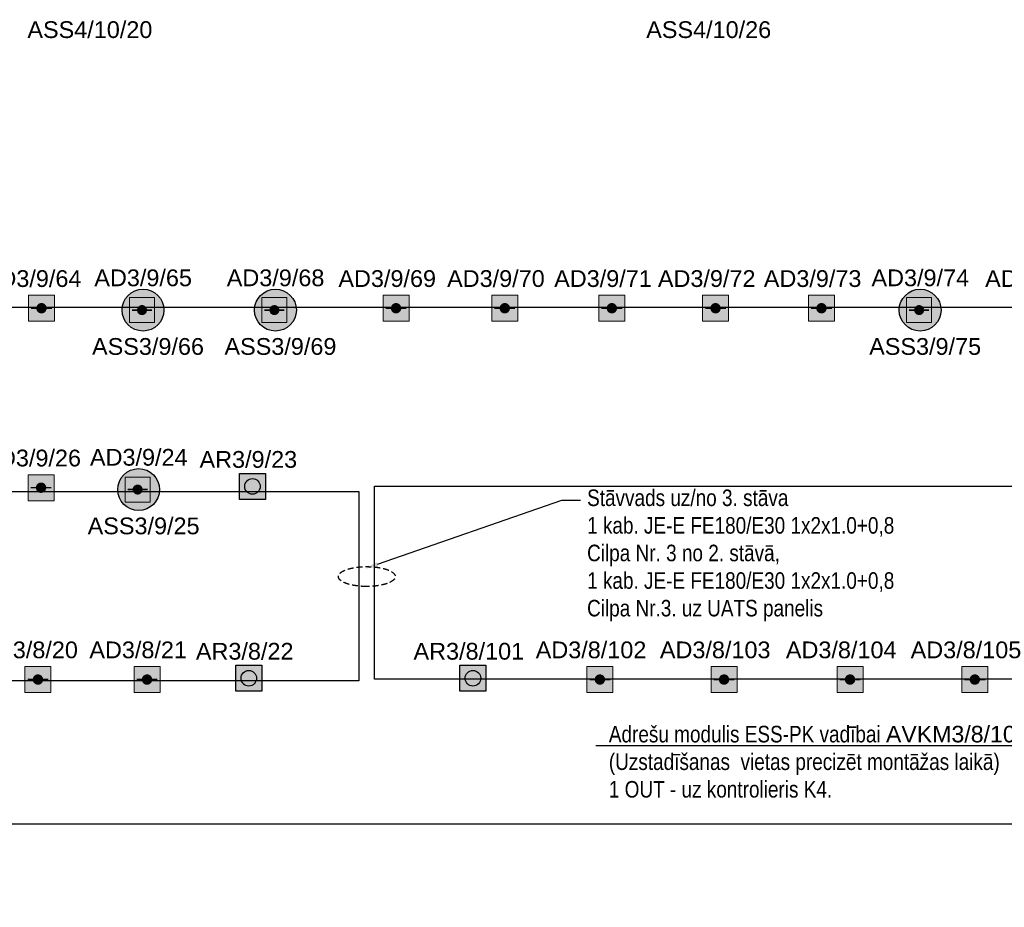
# Model space of a CAD drawing. Header units: millimetres. Extents: x -197461 to 862495, y -970068 to 63888.
# Tile 16 of 205: x -109893 to -97473, y -688434 to -677240. Entities that reach past the tile are written whole.
import ezdxf
from ezdxf import colors
from ezdxf.entities.mleader import LeaderData, LeaderLine
from ezdxf.math import Vec2, Vec3

# ---------------------------------------------------------------- set-up
doc = ezdxf.new("R2010")
doc.units = ezdxf.units.MM
doc.linetypes.add('Dashed', pattern=[112.5, 75, -37.5])
doc.layers.get('0').update_dxf_attribs({"linetype": 'CONTINUOUS'})
doc.layers.add('UAS', color=240, linetype='CONTINUOUS')
doc.styles.add('ARIAL', font='arialbd.ttf')

# ---------------------------------------------------------------- blocks, each defined once
blk = doc.blocks.new('AD-proj')
at = {"lineweight": 5}
blk.add_lwpolyline([(-250, -250), (250, -250), (250, 250), (-250, 250)], close=True, dxfattribs=at)
at = {"const_width": 30}
blk.add_lwpolyline([(-200, 0), (200, 0)], dxfattribs=at)
at = {"const_width": 100}
blk.add_lwpolyline([(-50, 0, 1), (50, 0, 1)], format="xyb", close=True, dxfattribs=at)
blk = doc.blocks.new('AP')
blk.add_hatch(color=256).paths.add_polyline_path([(150, 0, 1), (-150, 0, 1)])
for p, q in [((-250, 250), (250, 250)), ((-250, -250), (-250, 250)), ((250, 250), (250, -250)), ((250, -250), (-250, -250))]:
    blk.add_line(p, q)
blk.add_circle((0, 0), 150)

msp = doc.modelspace()

# ---------------------------------------------------------------- hatches: boundary and pattern name
at = {"layer": 'UAS', "lineweight": 50, "true_color": 0xffffff}
h = msp.add_hatch(color=7, dxfattribs=at)
h.dxf.hatch_style = 1
h.paths.add_polyline_path([(-109651.02229, -680879.06878), (-109585.55135, -680879.06878, 1)], flags=16)
h.paths.add_polyline_path([(-109454.60947, -681042.74613), (-109454.60947, -680715.39143), (-109781.96417, -680715.39143), (-109781.96417, -681042.74613)])
at = {"layer": 'UAS', "lineweight": 50, "true_color": 0xc7c8ca}
h = msp.add_hatch(color=9, dxfattribs=at)
h.dxf.hatch_style = 1
h.paths.add_polyline_path([(-108318.93404, -680902.32092, -1), (-108382.02098, -680902.32092, -1)], flags=0)
h.paths.add_polyline_path([(-108508.19484, -680744.60358), (-108508.19484, -681060.03825), (-108192.76018, -681060.03825), (-108192.76018, -680744.60358)], flags=16)
h.paths.add_polyline_path([(-108073.89634, -680903.03809, 1), (-108601.94364, -680903.03809, 1)])
h.paths.add_polyline_path([(-108192.76018, -681060.03825), (-108508.19484, -681060.03825), (-108508.19484, -680744.60358), (-108192.76018, -680744.60358)], flags=16)
at = {"layer": 'UAS', "lineweight": 50, "true_color": 0xffffff}
h = msp.add_hatch(color=7, dxfattribs=at)
h.dxf.hatch_style = 1
h.paths.add_polyline_path([(-106648.52511, -680902.32092, -1), (-106711.61204, -680902.32092, -1)], flags=0)
h.paths.add_polyline_path([(-106837.78591, -680744.60358), (-106837.78591, -681060.03825), (-106522.35124, -681060.03825), (-106522.35124, -680744.60358)], flags=16)
h.paths.add_polyline_path([(-106403.4874, -680903.03809, 1), (-106931.53471, -680903.03809, 1)])
h.paths.add_polyline_path([(-106522.35124, -681060.03825), (-106837.78591, -681060.03825), (-106837.78591, -680744.60358), (-106522.35124, -680744.60358)], flags=16)
h = msp.add_hatch(color=7, dxfattribs=at)
h.dxf.hatch_style = 1
h.paths.add_polyline_path([(-105178.42917, -680879.06878), (-105112.95823, -680879.06878, 1)], flags=16)
h.paths.add_polyline_path([(-104982.01635, -681042.74613), (-104982.01635, -680715.39143), (-105309.37105, -680715.39143), (-105309.37105, -681042.74613)])
h = msp.add_hatch(color=7, dxfattribs=at)
h.dxf.hatch_style = 1
h.paths.add_polyline_path([(-103807.01564, -680879.06878), (-103741.5447, -680879.06878, 1)], flags=16)
h.paths.add_polyline_path([(-103610.60282, -681042.74613), (-103610.60282, -680715.39143), (-103937.95751, -680715.39143), (-103937.95751, -681042.74613)])
h = msp.add_hatch(color=7, dxfattribs=at)
h.dxf.hatch_style = 1
h.paths.add_polyline_path([(-102456.28809, -680879.06878), (-102390.81715, -680879.06878, 1)], flags=16)
h.paths.add_polyline_path([(-102259.87527, -681042.74613), (-102259.87527, -680715.39143), (-102587.22997, -680715.39143), (-102587.22997, -681042.74613)])
h = msp.add_hatch(color=7, dxfattribs=at)
h.dxf.hatch_style = 1
h.paths.add_polyline_path([(-101148.40571, -680879.06878), (-101082.93477, -680879.06878, 1)], flags=16)
h.paths.add_polyline_path([(-100951.99289, -681042.74613), (-100951.99289, -680715.39143), (-101279.34759, -680715.39143), (-101279.34759, -681042.74613)])
h = msp.add_hatch(color=7, dxfattribs=at)
h.dxf.hatch_style = 1
h.paths.add_polyline_path([(-99811.91897, -680879.06878), (-99746.44803, -680879.06878, 1)], flags=16)
h.paths.add_polyline_path([(-99615.50615, -681042.74613), (-99615.50615, -680715.39143), (-99942.86085, -680715.39143), (-99942.86085, -681042.74613)])
at = {"layer": 'UAS', "lineweight": 50, "true_color": 0xc7c8ca}
h = msp.add_hatch(color=9, dxfattribs=at)
h.dxf.hatch_style = 1
h.paths.add_polyline_path([(-98515.8624, -680902.32092, -1), (-98578.94933, -680902.32092, -1)], flags=0)
h.paths.add_polyline_path([(-98705.1232, -680744.60358), (-98705.1232, -681060.03825), (-98389.68853, -681060.03825), (-98389.68853, -680744.60358)], flags=16)
h.paths.add_polyline_path([(-98270.82469, -680903.03809, 1), (-98798.872, -680903.03809, 1)])
h.paths.add_polyline_path([(-98389.68853, -681060.03825), (-98705.1232, -681060.03825), (-98705.1232, -680744.60358), (-98389.68853, -680744.60358)], flags=16)
at = {"layer": 'UAS', "lineweight": 50, "true_color": 0xffffff}
h = msp.add_hatch(color=7, dxfattribs=at)
h.dxf.hatch_style = 1
h.paths.add_polyline_path([(-109656.54674, -683142.2806), (-109591.0758, -683142.2806, 1)], flags=16)
h.paths.add_polyline_path([(-109460.13392, -683305.95795), (-109460.13392, -682978.60325), (-109787.48862, -682978.60325), (-109787.48862, -683305.95795)])
h = msp.add_hatch(color=7, dxfattribs=at)
h.dxf.hatch_style = 1
h.paths.add_polyline_path([(-108374.11714, -683165.53274, -1), (-108437.20407, -683165.53274, -1)], flags=0)
h.paths.add_polyline_path([(-108563.37794, -683007.81541), (-108563.37794, -683323.25007), (-108247.94327, -683323.25007), (-108247.94327, -683007.81541)], flags=16)
h.paths.add_polyline_path([(-108129.07943, -683166.24992, 1), (-108657.12674, -683166.24992, 1)])
h.paths.add_polyline_path([(-108247.94327, -683323.25007), (-108563.37794, -683323.25007), (-108563.37794, -683007.81541), (-108247.94327, -683007.81541)], flags=16)
h = msp.add_hatch(color=7, dxfattribs=at)
h.dxf.hatch_style = 1
h.paths.add_polyline_path([(-106793.41969, -683289.25822), (-106793.41969, -682961.90352), (-107120.77439, -682961.90352), (-107120.77439, -683289.25822)])
h.paths.add_polyline_path([(-107055.30345, -683125.58087, -1), (-106858.89063, -683125.58087, -1)], flags=16)
h = msp.add_hatch(color=7, dxfattribs=at)
h.dxf.hatch_style = 1
h.paths.add_polyline_path([(-109695.52479, -685561.79374), (-109630.05385, -685561.79374, 1)], flags=16)
h.paths.add_polyline_path([(-109499.11197, -685725.47109), (-109499.11197, -685398.11639), (-109826.46667, -685398.11639), (-109826.46667, -685725.47109)])
h = msp.add_hatch(color=7, dxfattribs=at)
h.dxf.hatch_style = 1
h.paths.add_polyline_path([(-108319.81446, -685561.79374), (-108254.34353, -685561.79374, 1)], flags=16)
h.paths.add_polyline_path([(-108123.40165, -685725.47109), (-108123.40165, -685398.11639), (-108450.75634, -685398.11639), (-108450.75634, -685725.47109)])
h = msp.add_hatch(color=7, dxfattribs=at)
h.dxf.hatch_style = 1
h.paths.add_polyline_path([(-106839.64091, -685708.77136), (-106839.64091, -685381.41666), (-107166.9956, -685381.41666), (-107166.9956, -685708.77136)])
h.paths.add_polyline_path([(-107101.52467, -685545.09401, -1), (-106905.11185, -685545.09401, -1)], flags=16)
h = msp.add_hatch(color=7, dxfattribs=at)
h.dxf.hatch_style = 1
h.paths.add_polyline_path([(-104012.10564, -685708.77136), (-104012.10564, -685381.41666), (-104339.46034, -685381.41666), (-104339.46034, -685708.77136)])
h.paths.add_polyline_path([(-104273.9894, -685545.09401, -1), (-104077.57658, -685545.09401, -1)], flags=16)
h = msp.add_hatch(color=7, dxfattribs=at)
h.dxf.hatch_style = 1
h.paths.add_polyline_path([(-102607.22829, -685561.79374), (-102541.75735, -685561.79374, 1)], flags=16)
h.paths.add_polyline_path([(-102410.81547, -685725.47109), (-102410.81547, -685398.11639), (-102738.17017, -685398.11639), (-102738.17017, -685725.47109)])
h = msp.add_hatch(color=7, dxfattribs=at)
h.dxf.hatch_style = 1
h.paths.add_polyline_path([(-101040.98589, -685561.79374), (-100975.51495, -685561.79374, 1)], flags=16)
h.paths.add_polyline_path([(-100844.57307, -685725.47109), (-100844.57307, -685398.11639), (-101171.92777, -685398.11639), (-101171.92777, -685725.47109)])
h = msp.add_hatch(color=7, dxfattribs=at)
h.dxf.hatch_style = 1
h.paths.add_polyline_path([(-99451.66357, -685561.79374), (-99386.19264, -685561.79374, 1)], flags=16)
h.paths.add_polyline_path([(-99255.25076, -685725.47109), (-99255.25076, -685398.11639), (-99582.60545, -685398.11639), (-99582.60545, -685725.47109)])
h = msp.add_hatch(color=7, dxfattribs=at)
h.dxf.hatch_style = 1
h.paths.add_polyline_path([(-97877.68695, -685561.79374), (-97812.21601, -685561.79374, 1)], flags=16)
h.paths.add_polyline_path([(-97681.27413, -685725.47109), (-97681.27413, -685398.11639), (-98008.62883, -685398.11639), (-98008.62883, -685725.47109)])

# ---------------------------------------------------------------- linework, layer by layer
at = {"layer": 'UAS', "color": 1}
msp.add_lwpolyline([(-132751.52693, -700833.8171), (-130933.00141, -700833.8171), (-130933.00141, -687382.16858), (-60974.58347, -687382.16858), (-60974.58347, -685557.34591), (-105416.74223, -685557.34591), (-105416.74223, -683122.64493), (-61063.77261, -683122.64493), (-61063.77261, -680867.69462), (-130762.66426, -680867.69462), (-130762.66426, -683188.34767), (-105616.17481, -683188.34767), (-105616.17481, -685576.06646), (-131263.54755, -685576.06646), (-131263.54755, -700601.07585), (-132767.3023, -700601.07585)], dxfattribs=at)
at = {"layer": 'UAS', "color": 1, "lineweight": 30}
for centre in [(-108337.91999, -680903.03809), (-106667.51105, -680903.03809), (-98534.84834, -680903.03809), (-108393.10309, -683166.24992)]:
    msp.add_circle(centre, 264.02365, dxfattribs=at)
at = {"layer": 'UAS', "color": 7, "linetype": 'Dashed'}
msp.add_ellipse((-105514.89326, -684263.04087), major_axis=(358.83376, 0), ratio=0.3488372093, start_param=-1.5707963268, end_param=4.7123889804, dxfattribs=at)

# ---------------------------------------------------------------- block references
at = {"layer": 'UAS'}
for p, xscale, yscale, zscale in [((-109618.28682, -680879.06878), 0.6547093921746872, 0.6547093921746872, 0.6547093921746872), ((-108350.47751, -680902.32092), 0.6308693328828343, 0.6308693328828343, 0.6308693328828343), ((-106680.06857, -680902.32092), 0.6308693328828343, 0.6308693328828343, 0.6308693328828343), ((-105145.6937, -680879.06878), 0.6547093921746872, 0.6547093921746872, 0.6547093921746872), ((-103774.28017, -680879.06878), 0.6547093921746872, 0.6547093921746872, 0.6547093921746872), ((-102423.55262, -680879.06878), 0.6547093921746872, 0.6547093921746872, 0.6547093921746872), ((-101115.67024, -680879.06878), 0.6547093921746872, 0.6547093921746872, 0.6547093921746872), ((-99779.1835, -680879.06878), 0.6547093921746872, 0.6547093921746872, 0.6547093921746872), ((-98547.40586, -680902.32092), 0.6308693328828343, 0.6308693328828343, 0.6308693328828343), ((-109623.81127, -683142.2806), 0.6547093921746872, 0.6547093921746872, 0.6547093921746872), ((-108405.66061, -683165.53274), 0.6308693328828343, 0.6308693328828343, 0.6308693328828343), ((-109662.78932, -685561.79374), 0.6547093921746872, 0.6547093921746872, 0.6547093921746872), ((-108287.07899, -685561.79374), 0.6547093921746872, 0.6547093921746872, 0.6547093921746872), ((-102574.49282, -685561.79374), 0.6547093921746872, 0.6547093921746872, 0.6547093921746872), ((-101008.25042, -685561.79374), 0.6547093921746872, 0.6547093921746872, 0.6547093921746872), ((-99418.9281, -685561.79374), 0.6547093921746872, 0.6547093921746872, 0.6547093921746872), ((-97844.95148, -685561.79374), 0.6547093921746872, 0.6547093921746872, 0.6547093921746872)]:
    msp.add_blockref('AD-proj', p, dxfattribs=dict(at, xscale=xscale, yscale=yscale, zscale=zscale))
at = {"layer": 'UAS', "color": 97, "xscale": 0.6547093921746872, "yscale": 0.6547093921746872, "zscale": 0.6547093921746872}
for p in [(-106957.09704, -683125.58087), (-107003.31826, -685545.09401), (-104175.78299, -685545.09401)]:
    msp.add_blockref('AP', p, dxfattribs=at)

# ---------------------------------------------------------------- texts
at = {"layer": 'UAS', "color": 251, "linetype": 'Continuous', "lineweight": 20, "true_color": 0x636466, "char_height": 211.43847656, "attachment_point": 5, "style": 'ARIAL', "bg_fill": 3, "box_fill_scale": 1.1, "bg_fill_color": 256, "bg_fill_transparency": 0}
for s, insert, width in [('\\A1;{\\fArial|b0|i0|c186|p34;\\C1;ASS\\fArial|b0|i0|c0|p34;4\\fArial|b0|i0|c186|p34;/\\fArial|b0|i0|c0|p34;10\\fArial|b0|i0|c186|p34;/\\fArial|b0|i0|c0|p34;20}', (-109007.93233, -677366.92548), 1193.7764465), ('\\A1;{\\fArial|b0|i0|c186|p34;\\C1;ASS\\fArial|b0|i0|c0|p34;4\\fArial|b0|i0|c186|p34;/\\fArial|b0|i0|c0|p34;10\\fArial|b0|i0|c186|p34;/\\fArial|b0|i0|c0|p34;26}', (-101201.94865, -677366.92548), 1193.7764465), ('\\A1;{\\fArial|b0|i0|c186|p34;\\C1;AD\\fArial|b0|i0|c0|p34;3\\fArial|b0|i0|c186|p34;/\\fArial|b0|i0|c0|p34;9\\fArial|b0|i0|c186|p34;/\\fArial|b0|i0|c0|p34;76}', (-97099.24146, -680506.41123), 1215.9875825)]:
    msp.add_mtext(s, dxfattribs=dict(at, insert=insert, width=width))

# ---------------------------------------------------------------- leaders
at = {"layer": 'UAS', "color": 18, "true_color": 0x000000}
ml = msp.add_multileader_mtext('Standard', dxfattribs=at)
ml.set_content('\\A1;{\\fArial Narrow|b0|i0|c0|p34;\\C256;\\c0;Adre\\fArial Narrow|b0|i0|c186|p34;šu modulis ESS-PK vadībai \\fArial|b0|i0|c186|p34;\\C1;AV\\fArial|b0|i0|c0|p34;K\\fArial|b0|i0|c186|p34;M\\fArial|b0|i0|c0|p34;3\\fArial|b0|i0|c186|p34;/\\fArial|b0|i0|c0|p34;8\\fArial|b0|i0|c186|p34;/1\\fArial|b0|i0|c0|p34;07\\fArial|b0|i0|c186|p34;,  \\C256;\\c0;2. OUT/2 IN \\fArial Narrow|b0|i0|c186|p34;(Uzstadīšanas  vietas precizēt montāžas laikā)\\fArial|b0|i0|c186|p34;\\C1;\\P\\pxql;\\fArial Narrow|b0|i0|c186|p34;\\C256;\\c0;1 OUT - uz kontrolieris \\C5;K\\fArial Narrow|b0|i0|c0|p34;4\\fArial Narrow|b0|i0|c186|p34;.}', color=(41, 19, 236))
ml.set_leader_properties()
ml.build(insert=Vec2(0, 0))
ml.multileader.update_dxf_attribs({"text_right_attachment_type": 6, "dogleg_length": 0.36, "arrow_head_size": 166.99834})
ctx = ml.context
ctx.base_point, ctx.char_height, ctx.arrow_head_size, ctx.landing_gap_size, ctx.plane_origin = Vec3(-102545.16386, -686251.7368), 208.74792195, 166.99834, 83.49917, Vec3(-96258.7961, -699052.38562)
ctx.right_attachment = 6
notes = []
notes.append((ctx, [(1, (1, 1, 0), (-95072.10055, -686396.08044), (-1, 0), 235.97506, [(0, [(-94780.38974, -685646.95036)], 0, [])])]))
ctx.mtext.insert, ctx.mtext.width, ctx.mtext.defined_height, ctx.mtext.flow_direction = Vec3(-102461.66469, -686145.58293), 7162.6712707, 1369.64031, 5
for ctx, leaders in notes:
    for number, flags, end, landing, length, lines in leaders:
        leader = LeaderData()
        leader.index, (leader.has_last_leader_line, leader.has_dogleg_vector, leader.attachment_direction) = number, flags
        leader.last_leader_point, leader.dogleg_vector, leader.dogleg_length = Vec3(end), Vec3(landing), length
        for number, points, colour, breaks in lines:
            line = LeaderLine()
            line.index, line.vertices, line.color, line.breaks = number, Vec3.list(points), colors.encode_raw_color(colour), breaks
            leader.lines.append(line)
        ctx.leaders.append(leader)

# ---------------------------------------------------------------- next in the draw order: texts
at = {"layer": 'UAS', "color": 251, "linetype": 'Continuous', "lineweight": 20, "true_color": 0x636466, "char_height": 211.43847656, "attachment_point": 5, "style": 'ARIAL', "bg_fill": 3, "box_fill_scale": 1.1, "bg_fill_color": 256, "bg_fill_transparency": 0}
for s, insert, width in [('\\A1;{\\fArial|b0|i0|c186|p34;\\C1;AD\\fArial|b0|i0|c0|p34;3\\fArial|b0|i0|c186|p34;/\\fArial|b0|i0|c0|p34;9\\fArial|b0|i0|c186|p34;/\\fArial|b0|i0|c0|p34;68}', (-106665.66406, -680496.98746), 1384.0133841), ('\\A1;{\\fArial|b0|i0|c186|p34;\\C1;AD\\fArial|b0|i0|c0|p34;3\\fArial|b0|i0|c186|p34;/\\fArial|b0|i0|c0|p34;9\\fArial|b0|i0|c186|p34;/\\fArial|b0|i0|c0|p34;64}', (-109730.15529, -680506.41123), 1215.9875825), ('\\A1;{\\fArial|b0|i0|c186|p34;\\C1;AD\\fArial|b0|i0|c0|p34;3\\fArial|b0|i0|c186|p34;/\\fArial|b0|i0|c0|p34;9\\fArial|b0|i0|c186|p34;/\\fArial|b0|i0|c0|p34;69}', (-105257.56216, -680506.41123), 1215.9875825), ('\\A1;{\\fArial|b0|i0|c186|p34;\\C1;AD\\fArial|b0|i0|c0|p34;3\\fArial|b0|i0|c186|p34;/\\fArial|b0|i0|c0|p34;9\\fArial|b0|i0|c186|p34;/\\fArial|b0|i0|c0|p34;70}', (-103886.14863, -680506.41123), 1215.9875825), ('\\A1;{\\fArial|b0|i0|c186|p34;\\C1;AD\\fArial|b0|i0|c0|p34;3\\fArial|b0|i0|c186|p34;/\\fArial|b0|i0|c0|p34;9\\fArial|b0|i0|c186|p34;/\\fArial|b0|i0|c0|p34;71}', (-102535.42109, -680506.41123), 1215.9875825), ('\\A1;{\\fArial|b0|i0|c186|p34;\\C1;AD\\fArial|b0|i0|c0|p34;3\\fArial|b0|i0|c186|p34;/\\fArial|b0|i0|c0|p34;9\\fArial|b0|i0|c186|p34;/\\fArial|b0|i0|c0|p34;73}', (-99891.05197, -680506.41123), 1215.9875825), ('\\A1;{\\fArial|b0|i0|c186|p34;\\C1;ASS\\fArial|b0|i0|c0|p34;3\\fArial|b0|i0|c186|p34;/\\fArial|b0|i0|c0|p34;9\\fArial|b0|i0|c186|p34;/\\fArial|b0|i0|c0|p34;66}', (-108274.7767, -681362.38642), 1193.7764465), ('\\A1;{\\fArial|b0|i0|c186|p34;\\C1;ASS\\fArial|b0|i0|c0|p34;3\\fArial|b0|i0|c186|p34;/\\fArial|b0|i0|c0|p34;9\\fArial|b0|i0|c186|p34;/\\fArial|b0|i0|c0|p34;69}', (-106604.36776, -681362.38642), 1193.7764465), ('\\A1;{\\fArial|b0|i0|c186|p34;\\C1;ASS\\fArial|b0|i0|c0|p34;3\\fArial|b0|i0|c186|p34;/\\fArial|b0|i0|c0|p34;9\\fArial|b0|i0|c186|p34;/\\fArial|b0|i0|c0|p34;75}', (-98471.70505, -681362.38642), 1193.7764465), ('\\A1;{\\fArial|b0|i0|c186|p34;\\C1;ASS\\fArial|b0|i0|c0|p34;3\\fArial|b0|i0|c186|p34;/\\fArial|b0|i0|c0|p34;9\\fArial|b0|i0|c186|p34;/\\fArial|b0|i0|c0|p34;25}', (-108329.9598, -683625.59825), 1193.7764465), ('\\A1;{\\fArial|b0|i0|c186|p34;\\C1;AD\\fArial|b0|i0|c0|p34;3\\fArial|b0|i0|c186|p34;/\\fArial|b0|i0|c0|p34;8\\fArial|b0|i0|c186|p34;/\\fArial|b0|i0|c0|p34;20}', (-109774.65779, -685189.13619), 1215.9875825), ('\\A1;{\\fArial|b0|i0|c186|p34;\\C1;AD\\fArial|b0|i0|c0|p34;3\\fArial|b0|i0|c186|p34;/\\fArial|b0|i0|c0|p34;8\\fArial|b0|i0|c186|p34;/\\fArial|b0|i0|c0|p34;21}', (-108398.94746, -685189.13619), 1215.9875825), ('\\A1;{\\fArial|b0|i0|c186|p34;\\C1;AD\\fArial|b0|i0|c0|p34;3\\fArial|b0|i0|c186|p34;/\\fArial|b0|i0|c0|p34;8\\fArial|b0|i0|c186|p34;/\\fArial|b0|i0|c0|p34;102}', (-102686.36129, -685189.13619), 1215.9875825), ('\\A1;{\\fArial|b0|i0|c186|p34;\\C1;AD\\fArial|b0|i0|c0|p34;3\\fArial|b0|i0|c186|p34;/\\fArial|b0|i0|c0|p34;8\\fArial|b0|i0|c186|p34;/\\fArial|b0|i0|c0|p34;103}', (-101120.11889, -685189.13619), 1215.9875825), ('\\A1;{\\fArial|b0|i0|c186|p34;\\C1;AD\\fArial|b0|i0|c0|p34;3\\fArial|b0|i0|c186|p34;/\\fArial|b0|i0|c0|p34;8\\fArial|b0|i0|c186|p34;/\\fArial|b0|i0|c0|p34;104}', (-99530.79657, -685189.13619), 1215.9875825), ('\\A1;{\\fArial|b0|i0|c186|p34;\\C1;AD\\fArial|b0|i0|c0|p34;3\\fArial|b0|i0|c186|p34;/\\fArial|b0|i0|c0|p34;8\\fArial|b0|i0|c186|p34;/\\fArial|b0|i0|c0|p34;105}', (-97956.81994, -685189.13619), 1215.9875825)]:
    msp.add_mtext(s, dxfattribs=dict(at, insert=insert, width=width))
for s, insert in [('\\A1;{\\fArial|b0|i0|c186|p34;\\C1;AR\\fArial|b0|i0|c0|p34;3\\fArial|b0|i0|c186|p34;/\\fArial|b0|i0|c0|p34;9\\fArial|b0|i0|c186|p34;/\\fArial|b0|i0|c0|p34;23}', (-107009.01816, -682787.11564)), ('\\A1;{\\fArial|b0|i0|c186|p34;\\C1;AR\\fArial|b0|i0|c0|p34;3\\fArial|b0|i0|c186|p34;/\\fArial|b0|i0|c0|p34;8\\fArial|b0|i0|c186|p34;/\\fArial|b0|i0|c0|p34;22}', (-107055.23938, -685206.62878)), ('\\A1;{\\fArial|b0|i0|c186|p34;\\C1;AR\\fArial|b0|i0|c0|p34;3\\fArial|b0|i0|c186|p34;/\\fArial|b0|i0|c0|p34;8\\fArial|b0|i0|c186|p34;/\\fArial|b0|i0|c0|p34;101}', (-104227.70411, -685206.62878))]:
    msp.add_mtext(s, dxfattribs=dict(at, insert=insert))

# ---------------------------------------------------------------- next in the draw order: texts
for s, insert, width in [('\\A1;{\\fArial|b0|i0|c186|p34;\\C1;AD\\fArial|b0|i0|c0|p34;3\\fArial|b0|i0|c186|p34;/\\fArial|b0|i0|c0|p34;9\\fArial|b0|i0|c186|p34;/\\fArial|b0|i0|c0|p34;65}', (-108336.073, -680496.98746), 1384.0133841), ('\\A1;{\\fArial|b0|i0|c186|p34;\\C1;AD\\fArial|b0|i0|c0|p34;3\\fArial|b0|i0|c186|p34;/\\fArial|b0|i0|c0|p34;9\\fArial|b0|i0|c186|p34;/\\fArial|b0|i0|c0|p34;74}', (-98533.00135, -680496.98746), 1384.0133841), ('\\A1;{\\fArial|b0|i0|c186|p34;\\C1;AD\\fArial|b0|i0|c0|p34;3\\fArial|b0|i0|c186|p34;/\\fArial|b0|i0|c0|p34;9\\fArial|b0|i0|c186|p34;/\\fArial|b0|i0|c0|p34;72}', (-101227.53871, -680506.41123), 1215.9875825), ('\\A1;{\\fArial|b0|i0|c186|p34;\\C1;AD\\fArial|b0|i0|c0|p34;3\\fArial|b0|i0|c186|p34;/\\fArial|b0|i0|c0|p34;9\\fArial|b0|i0|c186|p34;/\\fArial|b0|i0|c0|p34;24}', (-108391.25609, -682760.19929), 1384.0133841)]:
    msp.add_mtext(s, dxfattribs=dict(at, insert=insert, width=width))

# ---------------------------------------------------------------- next in the draw order: leaders
at = {"layer": 'UAS', "color": 18, "true_color": 0x000000}
ml = msp.add_multileader_mtext('Standard', dxfattribs=at)
ml.set_content('\\A1;{\\fArial Narrow|b0|i0|c186|p34;\\C256;\\c0;Stāvvads uz/no 3. stāva\\P1 kab. JE-E FE180/E30 1x2x1.0+0,8 \\PCilpa Nr. \\fArial Narrow|b0|i0|c0|p34;3\\fArial Narrow|b0|i0|c186|p34; no \\fArial Narrow|b0|i0|c0|p34;2\\fArial Narrow|b0|i0|c186|p34;. stāvā, \\P1 kab. JE-E FE180/E30 1x2x1.0+0,8 \\PCilpa Nr.\\fArial Narrow|b0|i0|c0|p34;3\\fArial Narrow|b0|i0|c186|p34;. uz UATS panelis }', color=(41, 19, 236))
ml.set_leader_properties()
ml.build(insert=Vec2(0, 0))
ml.multileader.update_dxf_attribs({"text_right_attachment_type": 6, "dogleg_length": 0.36, "arrow_head_size": 166.99834})
ctx = ml.context
ctx.base_point, ctx.char_height, ctx.arrow_head_size, ctx.landing_gap_size, ctx.plane_origin = Vec3(-102819.51059, -683298.3956), 208.74792195, 166.99834, 83.49917, Vec3(-105988.53061, -721347.37557)
ctx.right_attachment = 6
notes = []
notes.append((ctx, [(0, (1, 1, 0), (-103055.48565, -683298.3956), (1, 0), 235.97506, [(0, [(-105537.66626, -684163.3741)], 0, [])])]))
ctx.mtext.insert, ctx.mtext.width, ctx.mtext.flow_direction = Vec3(-102736.01142, -683165.04469), 4031.2189715, 5
for ctx, leaders in notes:
    for number, flags, end, landing, length, lines in leaders:
        leader = LeaderData()
        leader.index, (leader.has_last_leader_line, leader.has_dogleg_vector, leader.attachment_direction) = number, flags
        leader.last_leader_point, leader.dogleg_vector, leader.dogleg_length = Vec3(end), Vec3(landing), length
        for number, points, colour, breaks in lines:
            line = LeaderLine()
            line.index, line.vertices, line.color, line.breaks = number, Vec3.list(points), colors.encode_raw_color(colour), breaks
            leader.lines.append(line)
        ctx.leaders.append(leader)

# ---------------------------------------------------------------- next in the draw order: texts
at = {"layer": 'UAS', "color": 251, "linetype": 'Continuous', "lineweight": 20, "true_color": 0x636466, "insert": (-109735.67974, -682769.62305), "char_height": 211.43847656, "width": 1215.9875825, "attachment_point": 5, "style": 'ARIAL', "bg_fill": 3, "box_fill_scale": 1.1, "bg_fill_color": 256, "bg_fill_transparency": 0}
msp.add_mtext('\\A1;{\\fArial|b0|i0|c186|p34;\\C1;AD\\fArial|b0|i0|c0|p34;3\\fArial|b0|i0|c186|p34;/\\fArial|b0|i0|c0|p34;9\\fArial|b0|i0|c186|p34;/\\fArial|b0|i0|c0|p34;26}', dxfattribs=at)

doc.saveas('drawing.dxf')
